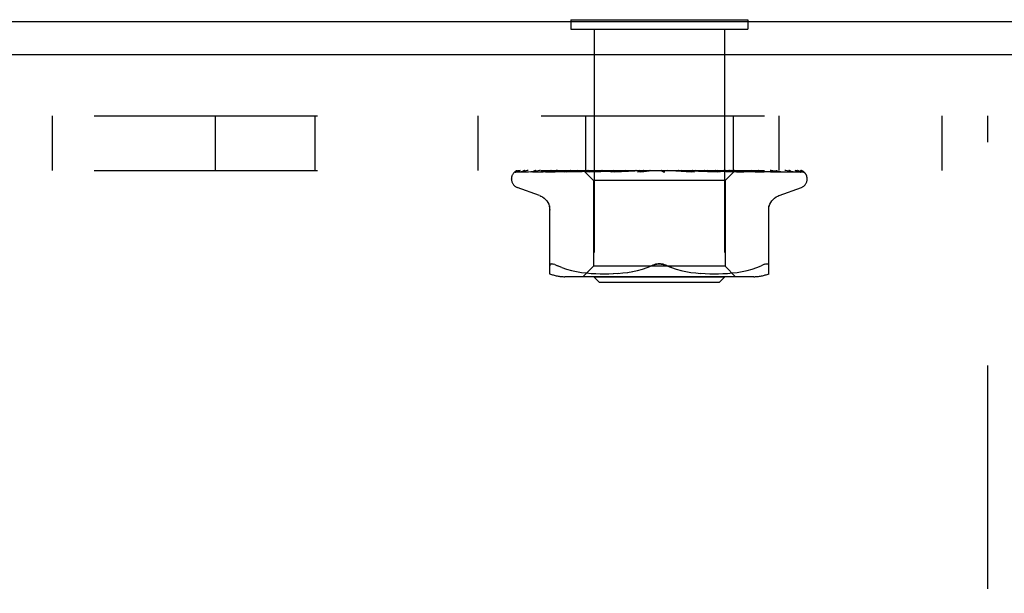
# Model space of a CAD drawing. Header units: inches. Extents: x 0 to 77.3, y 0 to 50.
# Tile 11 of 56: x 6.8 to 8.7, y 32 to 33.1. Entities that reach past the tile are written whole.
import ezdxf

# ---------------------------------------------------------------- set-up
doc = ezdxf.new("R2010")
doc.units = ezdxf.units.IN
doc.header["$LTSCALE"] = 4.25
doc.header["$MEASUREMENT"] = 0
doc.linetypes.add('HIDDEN', pattern=[0.2, 0.1, -0.1])
doc.layers.get('0').update_dxf_attribs({"linetype": 'CONTINUOUS'})
doc.layers.add('DEFAULT_2', color=8, linetype='HIDDEN')

msp = doc.modelspace()

# ---------------------------------------------------------------- linework, layer by layer
at = {"color": 3, "linetype": 'Continuous'}
for p, q in [((9.410646, 33.048388), (3.932646, 33.048388)), ((9.410646, 32.985388), (3.958646, 32.985388))]:
    msp.add_line(p, q, dxfattribs=at)
at = {"color": 7, "linetype": 'Continuous'}
for p, q in [((7.897146, 33.052388), (7.897146, 33.048388)), ((7.897146, 33.052388), (8.234146, 33.052388)), ((8.234146, 33.052388), (8.234146, 33.048388))]:
    msp.add_line(p, q, dxfattribs=at)
at = {"layer": 'DEFAULT_2', "color": 8, "linetype": 'HIDDEN'}
for p, q in [((7.897146, 33.048388), (7.897146, 33.034388)), ((8.234146, 33.048388), (8.234146, 33.034388)), ((7.897146, 33.034388), (8.234146, 33.034388)), ((7.941646, 33.034388), (7.941646, 32.562388)), ((8.189646, 33.034388), (8.189646, 32.562388)), ((4.440646, 32.869388), (8.690646, 32.869388)), ((6.910546, 32.869388), (6.910546, 32.765388)), ((7.220546, 32.869388), (7.220546, 32.765388)), ((7.410546, 32.869388), (7.410546, 32.765388)), ((7.720546, 32.869388), (7.720546, 32.765388)), ((7.925146, 32.869388), (7.925146, 32.765388)), ((8.206146, 32.869388), (8.206146, 32.765388)), ((8.293346, 32.869388), (8.293346, 32.765388)), ((8.603346, 32.869388), (8.603346, 32.765388)), ((8.690646, 31.119388), (8.690646, 32.869388)), ((4.440646, 32.765388), (8.690646, 32.765388)), ((7.794015, 32.762745), (7.816578, 32.763076)), ((7.794614, 32.762745), (7.840555, 32.763419)), ((7.805015, 32.762745), (7.84908, 32.76342)), ((7.821957, 32.762745), (7.863594, 32.76342)), ((7.824845, 32.762745), (7.844682, 32.763076)), ((7.840172, 32.763419), (7.90488, 32.764347)), ((7.844682, 32.763076), (7.904232, 32.764054)), ((7.84908, 32.76342), (7.910815, 32.764347)), ((7.849401, 32.76274), (7.849495, 32.762746)), ((7.849491, 32.762745), (7.867615, 32.763076)), ((7.853387, 32.762745), (7.889046, 32.76342)), ((7.867615, 32.763076), (7.92186, 32.764054)), ((7.884851, 32.762746), (7.916, 32.76342)), ((7.884986, 32.762755), (7.884855, 32.762746)), ((7.889046, 32.76342), (7.923143, 32.764055)), ((7.889617, 32.762746), (7.919049, 32.76342)), ((7.904232, 32.764054), (7.938274, 32.764602)), ((7.910637, 32.765388), (7.904344, 32.764776)), ((7.904762, 32.764347), (7.922806, 32.764601)), ((7.90488, 32.764347), (7.922857, 32.764601)), ((7.910464, 32.764347), (7.928076, 32.764602)), ((7.919049, 32.76342), (7.947219, 32.764055)), ((7.921395, 32.765388), (7.940396, 32.746387)), ((7.92186, 32.764054), (7.952749, 32.764602)), ((7.922858, 32.764601), (7.922782, 32.764625)), ((7.922806, 32.764601), (7.922833, 32.764625)), ((7.923143, 32.764055), (7.953086, 32.764602)), ((7.926768, 32.762747), (7.993805, 32.764603)), ((7.927022, 32.762763), (7.926772, 32.762747)), ((7.935007, 32.763531), (7.927028, 32.762763)), ((7.928077, 32.764601), (7.927895, 32.764625)), ((7.927924, 32.764601), (7.928046, 32.764625)), ((7.932237, 32.762747), (7.954377, 32.763422)), ((7.944014, 32.764378), (7.935007, 32.763531)), ((7.938275, 32.764601), (7.937986, 32.764625)), ((7.938026, 32.764601), (7.938232, 32.764625)), ((7.955105, 32.765388), (7.944014, 32.764378)), ((7.946828, 32.765388), (7.952691, 32.764625)), ((7.947219, 32.764055), (7.971979, 32.764602)), ((7.953086, 32.764601), (7.952691, 32.764625)), ((7.952749, 32.764601), (7.953023, 32.764625)), ((7.958142, 32.765388), (7.953023, 32.764625)), ((7.954377, 32.763422), (7.975601, 32.764056)), ((7.964456, 32.765388), (7.971478, 32.764625)), ((7.971979, 32.764602), (7.971478, 32.764625)), ((7.971565, 32.764603), (7.971884, 32.764625)), ((7.978287, 32.765388), (7.971884, 32.764625)), ((7.974017, 32.762767), (7.973753, 32.76275)), ((7.973757, 32.76275), (8.018692, 32.764606)), ((7.975601, 32.764056), (7.994283, 32.764603)), ((7.979749, 32.762752), (7.993794, 32.763426)), ((7.985741, 32.765388), (7.993669, 32.764625)), ((7.987833, 32.764005), (7.993599, 32.764516)), ((7.993599, 32.764516), (7.996548, 32.764776)), ((7.99391, 32.764607), (7.993669, 32.764625)), ((7.993794, 32.763426), (8.007303, 32.76406)), ((7.993805, 32.764603), (7.994135, 32.764625)), ((7.994283, 32.764604), (7.99391, 32.764607)), ((8.00159, 32.765388), (7.994135, 32.764625)), ((7.996548, 32.764776), (8.000749, 32.765144)), ((8.000749, 32.765144), (8.003558, 32.765388)), ((8.007303, 32.76406), (8.019229, 32.764607)), ((8.009913, 32.765388), (8.018462, 32.764625)), ((8.018692, 32.764606), (8.01897, 32.764625)), ((8.027208, 32.765388), (8.01897, 32.764625)), ((8.024278, 32.762769), (8.054216, 32.765388)), ((8.030749, 32.762794), (8.036147, 32.763462)), ((8.0361, 32.765388), (8.044959, 32.764625)), ((8.036147, 32.763462), (8.041434, 32.764094)), ((8.041434, 32.764094), (8.046176, 32.764639)), ((8.063355, 32.765388), (8.072205, 32.764625)), ((8.069174, 32.765388), (8.06955, 32.765194)), ((8.070975, 32.764604), (8.070855, 32.764714)), ((8.071059, 32.764528), (8.070975, 32.764604)), ((8.071107, 32.764486), (8.071059, 32.764528)), ((8.071221, 32.764387), (8.071161, 32.764439)), ((8.071925, 32.763849), (8.071941, 32.763838)), ((8.081636, 32.765388), (8.072742, 32.764625)), ((8.090693, 32.765388), (8.099213, 32.764625)), ((8.09883, 32.764613), (8.107198, 32.764068)), ((8.09941, 32.76461), (8.099213, 32.764625)), ((8.09941, 32.76461), (8.132631, 32.762754)), ((8.108479, 32.765388), (8.099735, 32.764625)), ((8.132432, 32.762769), (8.102572, 32.765388)), ((8.107198, 32.764068), (8.116645, 32.763433)), ((8.116645, 32.763433), (8.126428, 32.76276)), ((8.117125, 32.765388), (8.125008, 32.764625)), ((8.124816, 32.764604), (8.125497, 32.764625)), ((8.124816, 32.764605), (8.140191, 32.764058)), ((8.125324, 32.764604), (8.125008, 32.764625)), ((8.125324, 32.764604), (8.181564, 32.762748)), ((8.133773, 32.765388), (8.125497, 32.764625)), ((8.132641, 32.762754), (8.132441, 32.762768)), ((8.140191, 32.764058), (8.157637, 32.763423)), ((8.141697, 32.765388), (8.148658, 32.764625)), ((8.14854, 32.764602), (8.149096, 32.764625)), ((8.148541, 32.764603), (8.17036, 32.764056)), ((8.148987, 32.764602), (8.148658, 32.764625)), ((8.148988, 32.764603), (8.172055, 32.764055)), ((8.156605, 32.765388), (8.149096, 32.764625)), ((8.159223, 32.764781), (8.152355, 32.765388)), ((8.157637, 32.763423), (8.175812, 32.762749)), ((8.168294, 32.763963), (8.159223, 32.764781)), ((8.16352, 32.765388), (8.169307, 32.764625)), ((8.181286, 32.762766), (8.168294, 32.763963)), ((8.16923, 32.764602), (8.169678, 32.764625)), ((8.169231, 32.764602), (8.196706, 32.764055)), ((8.169607, 32.764602), (8.169307, 32.764625)), ((8.169607, 32.764602), (8.19814, 32.764055)), ((8.17615, 32.765388), (8.169678, 32.764625)), ((8.17036, 32.764056), (8.19517, 32.763421)), ((8.181573, 32.762748), (8.181291, 32.762765)), ((8.181806, 32.765388), (8.184069, 32.765005)), ((8.184069, 32.765005), (8.18621, 32.764625)), ((8.186158, 32.764601), (8.186501, 32.764625)), ((8.186159, 32.764602), (8.236194, 32.763746)), ((8.186452, 32.764601), (8.18621, 32.764625)), ((8.186453, 32.764602), (8.219419, 32.764054)), ((8.189152, 32.765005), (8.186501, 32.764625)), ((8.1917, 32.765388), (8.189152, 32.765005)), ((8.209137, 32.764628), (8.190896, 32.746387)), ((8.19517, 32.763421), (8.221073, 32.762746)), ((8.196706, 32.764055), (8.227982, 32.76342)), ((8.198719, 32.764601), (8.198955, 32.764625)), ((8.19872, 32.764602), (8.235129, 32.764054)), ((8.198921, 32.764601), (8.198755, 32.764625)), ((8.205559, 32.764778), (8.199022, 32.765388)), ((8.214046, 32.763959), (8.205559, 32.764778)), ((8.206463, 32.764601), (8.206591, 32.764625)), ((8.206463, 32.764601), (8.224398, 32.764347)), ((8.206565, 32.764601), (8.20649, 32.764625)), ((8.209858, 32.765388), (8.20911, 32.764601)), ((8.20911, 32.764601), (8.209116, 32.764607)), ((8.20911, 32.764601), (8.247806, 32.764054)), ((8.209116, 32.764607), (8.209133, 32.764625)), ((8.215386, 32.764347), (8.234359, 32.764054)), ((8.226209, 32.762747), (8.226006, 32.76276)), ((8.227982, 32.76342), (8.260675, 32.762745)), ((8.235129, 32.764054), (8.255328, 32.763745)), ((8.236194, 32.763746), (8.293207, 32.762745)), ((8.247806, 32.764054), (8.315601, 32.763076)), ((8.255328, 32.763745), (8.319845, 32.762745)), ((8.26498, 32.76275), (8.25834, 32.76352)), ((8.265021, 32.762746), (8.264989, 32.762749)), ((8.265409, 32.763745), (8.287479, 32.763419)), ((8.287479, 32.763419), (8.332687, 32.762745)), ((8.293208, 32.762746), (8.293438, 32.762728)), ((8.29661, 32.762746), (8.296721, 32.762741)), ((8.296721, 32.762741), (8.296866, 32.762727)), ((7.784396, 32.748891), (7.784396, 32.749721)), ((7.940396, 32.746387), (7.940396, 32.583364)), ((8.190896, 32.746387), (7.940396, 32.746387)), ((8.190896, 32.746387), (8.190896, 32.583364)), ((8.342381, 32.76107), (8.342326, 32.761123)), ((8.346896, 32.748891), (8.346896, 32.749721)), ((7.837654, 32.717837), (7.795362, 32.73323)), ((8.293638, 32.717837), (8.33593, 32.73323)), ((7.857312, 32.56888), (7.857312, 32.698102)), ((8.273979, 32.56888), (8.273979, 32.698102)), ((7.866698, 32.586533), (7.864593, 32.587209)), ((7.880358, 32.580693), (7.871896, 32.584299)), ((7.880328, 32.580703), (7.889218, 32.577628)), ((7.88917, 32.577643), (7.898575, 32.575119)), ((7.898523, 32.575132), (7.908131, 32.573117)), ((7.940396, 32.583364), (7.920396, 32.563364)), ((8.190896, 32.583364), (7.940396, 32.583364)), ((8.014888, 32.573128), (8.024389, 32.575113)), ((8.024305, 32.575094), (8.033612, 32.577589)), ((8.033564, 32.577575), (8.042482, 32.58066)), ((8.042461, 32.580652), (8.051062, 32.584299)), ((8.088831, 32.580652), (8.080229, 32.584299)), ((8.097679, 32.577589), (8.106986, 32.575094)), ((8.106903, 32.575113), (8.116404, 32.573128)), ((8.190896, 32.583364), (8.210896, 32.563364)), ((8.223161, 32.573117), (8.232769, 32.575132)), ((8.232716, 32.575119), (8.242122, 32.577643)), ((8.242074, 32.577628), (8.250963, 32.580703)), ((8.250934, 32.580693), (8.259396, 32.584299)), ((8.245238, 32.563364), (7.886053, 32.563364)), ((7.90808, 32.573126), (7.917667, 32.571605)), ((7.917617, 32.571612), (7.927037, 32.570501)), ((7.926981, 32.570507), (7.935963, 32.569737)), ((7.935881, 32.569742), (7.944614, 32.569253)), ((7.951646, 32.552388), (7.941646, 32.562388)), ((8.189646, 32.562388), (7.941646, 32.562388)), ((7.944499, 32.569259), (7.952995, 32.568968)), ((7.952851, 32.568971), (7.961306, 32.568885)), ((7.961136, 32.568885), (7.969732, 32.568965)), ((7.969543, 32.568961), (7.97832, 32.569252)), ((7.978121, 32.569244), (7.987206, 32.569756)), ((7.987011, 32.569742), (7.996304, 32.57054)), ((7.996123, 32.570522), (8.005617, 32.571648)), ((8.005463, 32.571627), (8.015008, 32.57315)), ((8.116283, 32.57315), (8.125828, 32.571627)), ((8.125674, 32.571648), (8.135168, 32.570522)), ((8.134988, 32.57054), (8.144281, 32.569742)), ((8.144085, 32.569756), (8.15317, 32.569244)), ((8.152972, 32.569252), (8.161748, 32.568961)), ((8.161559, 32.568965), (8.170155, 32.568885)), ((8.169985, 32.568885), (8.178441, 32.568971)), ((8.178296, 32.568968), (8.186793, 32.569259)), ((8.179646, 32.552388), (8.189646, 32.562388)), ((8.186678, 32.569253), (8.19541, 32.569742)), ((8.195328, 32.569737), (8.204311, 32.570507)), ((8.204255, 32.570501), (8.213674, 32.571612)), ((8.213624, 32.571605), (8.223212, 32.573126)), ((8.179646, 32.552388), (7.951646, 32.552388))]:
    msp.add_line(p, q, dxfattribs=at)
for points in [[(7.791288, 32.762054), (7.79162, 32.762218), (7.792141, 32.762423), (7.792735, 32.762592), (7.793378, 32.762703), (7.794019, 32.762745)], [(7.80109, 32.765388), (7.799466, 32.765008), (7.797834, 32.764572), (7.796296, 32.764107), (7.794844, 32.763613), (7.793469, 32.763081), (7.79217, 32.762501), (7.791294, 32.762057)], [(7.791784, 32.761988), (7.791749, 32.761962), (7.791692, 32.761922), (7.791735, 32.76195), (7.791887, 32.762041), (7.792161, 32.762182), (7.792542, 32.762347), (7.793022, 32.762509), (7.793576, 32.762642), (7.794177, 32.762724), (7.794616, 32.762745)], [(7.797873, 32.765388), (7.797651, 32.765308), (7.796977, 32.765046), (7.796332, 32.764766), (7.795719, 32.764474), (7.795138, 32.764172), (7.79459, 32.763867), (7.794078, 32.763563), (7.793601, 32.763263), (7.793164, 32.762975), (7.792768, 32.762701), (7.792421, 32.762454), (7.791784, 32.761988)], [(7.795433, 32.765388), (7.794464, 32.765018), (7.793592, 32.764621), (7.793456, 32.764553)], [(7.802119, 32.762602), (7.802326, 32.762649), (7.802809, 32.762721), (7.803245, 32.762746)], [(7.816005, 32.765388), (7.814278, 32.765108), (7.811991, 32.764709), (7.809769, 32.764291), (7.807614, 32.763858), (7.805525, 32.763408), (7.803509, 32.762942), (7.802123, 32.762601)], [(7.80324, 32.762745), (7.869751, 32.763745), (7.89058, 32.764054)], [(7.803828, 32.762617), (7.803758, 32.76258), (7.803616, 32.762509), (7.803588, 32.762496), (7.803685, 32.762533), (7.80392, 32.762604), (7.804281, 32.762681), (7.804753, 32.762735), (7.805016, 32.762746)], [(7.804324, 32.762888), (7.803997, 32.762708), (7.803828, 32.762617)], [(7.809581, 32.765388), (7.809327, 32.765299), (7.808648, 32.765043), (7.807994, 32.764771), (7.807369, 32.764489), (7.806771, 32.764202), (7.806205, 32.763915), (7.805671, 32.763633), (7.805175, 32.763362), (7.804324, 32.762888)], [(7.821499, 32.762706), (7.821708, 32.762732), (7.821962, 32.762746)], [(7.839823, 32.765388), (7.837881, 32.765141), (7.834947, 32.764751), (7.832035, 32.764343), (7.829152, 32.763921), (7.826298, 32.763485), (7.823481, 32.763034), (7.821506, 32.762706)], [(7.824472, 32.762738), (7.824394, 32.762711), (7.824336, 32.762692), (7.824405, 32.762707), (7.82461, 32.762734), (7.824842, 32.762746)], [(7.825768, 32.763322), (7.825283, 32.763091), (7.82488, 32.762907), (7.824578, 32.762779), (7.824472, 32.762738)], [(7.83047, 32.765388), (7.829954, 32.765204), (7.829142, 32.764887), (7.828369, 32.764556), (7.827638, 32.764223), (7.826955, 32.763899), (7.825768, 32.763322)], [(7.871744, 32.765388), (7.869582, 32.765156), (7.866083, 32.764768), (7.862562, 32.764364), (7.859028, 32.763945), (7.855482, 32.763512), (7.85193, 32.763066), (7.84941, 32.762741)], [(7.853615, 32.762808), (7.853464, 32.762769), (7.853337, 32.762745), (7.853362, 32.762745), (7.853385, 32.762746)], [(7.859785, 32.765388), (7.859137, 32.765149), (7.85826, 32.764795), (7.857434, 32.764435), (7.856669, 32.764089), (7.855954, 32.763761), (7.855289, 32.763461), (7.854688, 32.763201), (7.854159, 32.76299), (7.853742, 32.762846), (7.853615, 32.762808)], [(7.863594, 32.76342), (7.921783, 32.764347), (7.938025, 32.764602)], [(7.904344, 32.764776), (7.900332, 32.764373), (7.896265, 32.763956), (7.892145, 32.763525), (7.884994, 32.762756)], [(7.893001, 32.763888), (7.892316, 32.763585), (7.891671, 32.763316), (7.891073, 32.763091), (7.89055, 32.762922), (7.890121, 32.762814), (7.889806, 32.762762), (7.889614, 32.762746)], [(7.89646, 32.765388), (7.896004, 32.765213), (7.895215, 32.764885), (7.89445, 32.764548), (7.893001, 32.763888)], [(7.916, 32.76342), (7.959452, 32.764347), (7.971566, 32.764602)], [(7.921467, 32.765388), (7.921747, 32.765196), (7.922059, 32.765005), (7.922404, 32.764814), (7.922782, 32.764625)], [(7.921769, 32.765388), (7.922083, 32.765114), (7.922343, 32.764899), (7.922552, 32.764739), (7.922705, 32.764639), (7.922798, 32.764601), (7.922806, 32.764601)], [(7.922403, 32.765388), (7.92261, 32.765114), (7.92276, 32.764899), (7.922852, 32.764739), (7.922888, 32.764639), (7.922864, 32.764601), (7.922858, 32.764601)], [(7.923207, 32.765388), (7.923063, 32.765196), (7.922953, 32.765005), (7.922876, 32.764814), (7.922833, 32.764625)], [(7.924938, 32.765388), (7.925631, 32.765196), (7.926355, 32.765005), (7.927109, 32.764814), (7.927895, 32.764625)], [(7.926335, 32.765388), (7.926744, 32.765114), (7.927106, 32.764899), (7.927423, 32.764739), (7.927688, 32.764639), (7.927895, 32.764601), (7.927924, 32.764601)], [(7.930095, 32.765388), (7.929532, 32.765196), (7.929004, 32.765005), (7.928508, 32.764814), (7.928046, 32.764625)], [(7.928215, 32.765388), (7.928307, 32.765114), (7.928341, 32.764899), (7.928314, 32.764739), (7.92823, 32.764639), (7.928077, 32.764601)], [(7.937595, 32.764688), (7.936115, 32.76398), (7.935384, 32.763648), (7.934666, 32.763349), (7.933983, 32.763102), (7.933354, 32.762918), (7.932804, 32.762804), (7.932355, 32.762754), (7.932228, 32.762748)], [(7.933495, 32.765388), (7.934576, 32.765196), (7.935685, 32.765005), (7.936821, 32.764814), (7.937986, 32.764625)], [(7.935935, 32.765388), (7.936426, 32.765114), (7.936876, 32.764899), (7.93729, 32.764739), (7.937657, 32.764639), (7.93797, 32.764601), (7.938026, 32.764601)], [(7.939154, 32.765388), (7.938345, 32.765038), (7.937595, 32.764688)], [(7.941882, 32.765388), (7.940922, 32.765196), (7.939993, 32.765005), (7.939097, 32.764814), (7.938232, 32.764625)], [(7.938994, 32.765388), (7.938968, 32.765114), (7.938884, 32.764899), (7.938739, 32.764739), (7.938539, 32.764639), (7.938275, 32.764601)], [(7.950224, 32.765388), (7.950778, 32.765114), (7.9513, 32.764899), (7.951796, 32.764739), (7.952253, 32.764639), (7.95266, 32.764601), (7.952749, 32.764601)], [(7.95435, 32.765388), (7.954207, 32.765114), (7.954009, 32.764899), (7.953751, 32.764739), (7.953442, 32.764639), (7.953086, 32.764601)], [(7.968684, 32.765388), (7.969286, 32.765113), (7.969861, 32.764897), (7.970414, 32.764739), (7.970938, 32.764641), (7.971427, 32.764602), (7.971565, 32.764603)], [(7.973729, 32.765388), (7.973474, 32.765114), (7.973168, 32.764899), (7.972807, 32.764739), (7.972401, 32.764639), (7.971979, 32.764602)], [(7.974045, 32.762769), (7.986535, 32.76389), (7.987833, 32.764005)], [(7.986291, 32.765388), (7.986114, 32.765303), (7.985509, 32.764996), (7.984915, 32.764679), (7.984318, 32.764355), (7.983705, 32.764032), (7.983066, 32.763715), (7.982396, 32.763417), (7.981707, 32.763156), (7.981004, 32.762946), (7.980331, 32.762811), (7.979731, 32.762752)], [(7.990649, 32.765388), (7.991268, 32.765114), (7.991876, 32.764899), (7.992479, 32.764739), (7.993063, 32.764639), (7.993613, 32.764601), (7.993805, 32.764603)], [(7.99643, 32.765388), (7.996102, 32.765133), (7.995735, 32.764928), (7.995326, 32.76477), (7.994883, 32.764663), (7.994412, 32.764609), (7.994283, 32.764604)], [(8.015325, 32.765388), (8.015943, 32.765114), (8.016561, 32.764899), (8.017186, 32.764739), (8.017802, 32.764639), (8.018395, 32.764601), (8.018692, 32.764606)], [(8.019229, 32.764607), (8.019052, 32.764601), (8.018462, 32.764625)], [(8.021632, 32.765388), (8.021185, 32.765114), (8.020701, 32.764899), (8.020175, 32.764739), (8.019621, 32.764639), (8.019229, 32.764607)], [(8.036073, 32.765388), (8.035915, 32.765293), (8.035531, 32.765047), (8.035165, 32.7648), (8.034791, 32.764544), (8.034399, 32.76428), (8.033978, 32.764011), (8.033512, 32.763739), (8.032987, 32.76347), (8.032405, 32.76322), (8.031762, 32.763004), (8.031094, 32.762847), (8.030663, 32.762785)], [(8.041819, 32.765388), (8.042414, 32.765114), (8.04302, 32.764899), (8.043645, 32.764739), (8.044271, 32.764639), (8.044885, 32.764601), (8.045491, 32.764625)], [(8.046176, 32.764639), (8.045573, 32.764601), (8.044959, 32.764625)], [(8.048426, 32.765388), (8.047905, 32.765114), (8.047357, 32.764899), (8.046776, 32.764739), (8.046176, 32.764639)], [(8.06955, 32.765194), (8.069724, 32.765114), (8.070297, 32.764899), (8.070898, 32.764739), (8.071513, 32.764639), (8.072125, 32.764601), (8.072742, 32.764625)], [(8.06955, 32.765194), (8.069962, 32.764993), (8.070409, 32.764761), (8.070835, 32.764525), (8.071241, 32.764286), (8.07163, 32.764043), (8.071925, 32.763849)], [(8.070855, 32.764714), (8.070798, 32.764765), (8.070714, 32.764839), (8.070603, 32.764934), (8.070457, 32.765052), (8.070287, 32.765181), (8.070107, 32.765307), (8.069986, 32.765388)], [(8.070946, 32.764626), (8.070984, 32.764596), (8.071068, 32.764523), (8.071201, 32.764406), (8.071385, 32.764251), (8.071624, 32.764063), (8.071925, 32.763849)], [(8.071447, 32.7642), (8.071364, 32.764267), (8.071289, 32.764329)], [(8.071941, 32.763838), (8.071864, 32.76389), (8.071744, 32.763974), (8.071636, 32.764054), (8.071537, 32.764129)], [(8.071941, 32.763838), (8.07227, 32.763631), (8.072678, 32.76341), (8.073145, 32.763199), (8.073665, 32.763015), (8.074236, 32.76287), (8.074832, 32.762778), (8.075425, 32.762745), (8.076011, 32.762769)], [(8.075841, 32.765388), (8.075266, 32.765114), (8.074674, 32.764899), (8.074058, 32.764739), (8.073435, 32.764639), (8.072819, 32.764601), (8.072205, 32.764625)], [(8.096402, 32.765388), (8.096888, 32.765114), (8.097406, 32.764899), (8.097962, 32.764739), (8.098542, 32.764639), (8.09883, 32.764613)], [(8.09883, 32.764613), (8.099131, 32.764601), (8.099735, 32.764625)], [(8.102889, 32.765388), (8.102279, 32.765114), (8.101664, 32.764899), (8.101036, 32.764739), (8.100412, 32.764639), (8.099806, 32.764601), (8.09941, 32.76461)], [(8.121085, 32.764961), (8.120577, 32.765249), (8.120318, 32.765388)], [(8.126468, 32.762758), (8.126322, 32.762769), (8.125685, 32.762857), (8.125019, 32.763016), (8.124356, 32.763236), (8.123731, 32.763495), (8.123142, 32.763779), (8.122595, 32.764074), (8.122079, 32.764371), (8.121085, 32.764961)], [(8.122518, 32.765388), (8.122922, 32.765114), (8.123367, 32.764899), (8.123858, 32.764739), (8.124382, 32.764639), (8.124816, 32.764604)], [(8.12859, 32.765388), (8.127968, 32.765114), (8.127352, 32.764899), (8.126735, 32.764739), (8.126133, 32.764639), (8.125559, 32.764601), (8.125324, 32.764604)], [(8.146579, 32.765388), (8.146886, 32.765114), (8.147242, 32.764899), (8.14765, 32.764739), (8.1481, 32.764639), (8.14854, 32.764602)], [(8.152016, 32.765388), (8.151405, 32.765114), (8.150811, 32.764899), (8.150227, 32.764739), (8.149667, 32.764639), (8.149146, 32.764601), (8.148987, 32.764602)], [(8.167714, 32.765388), (8.167914, 32.765114), (8.168167, 32.764899), (8.168478, 32.764739), (8.168837, 32.764639), (8.16923, 32.764602)], [(8.17168, 32.764087), (8.170328, 32.764767), (8.16966, 32.765094), (8.169017, 32.765388)], [(8.17232, 32.765388), (8.171742, 32.765114), (8.171191, 32.764899), (8.170661, 32.764739), (8.170165, 32.764639), (8.169716, 32.764601), (8.169607, 32.764602)], [(8.175824, 32.762749), (8.175714, 32.762754), (8.175163, 32.762816), (8.174516, 32.762953), (8.17381, 32.763168), (8.173095, 32.76344), (8.172378, 32.763753), (8.17168, 32.764087)], [(8.172055, 32.764055), (8.212637, 32.763077), (8.226213, 32.762746)], [(8.185161, 32.765388), (8.185245, 32.765114), (8.185387, 32.764899), (8.185589, 32.764739), (8.185845, 32.764639), (8.186158, 32.764601)], [(8.188769, 32.765388), (8.188245, 32.765114), (8.187756, 32.764899), (8.1873, 32.764739), (8.186885, 32.764639), (8.186523, 32.764601), (8.186452, 32.764601)], [(8.195893, 32.765388), (8.196658, 32.765196), (8.19739, 32.765005), (8.198089, 32.764814), (8.198755, 32.764625)], [(8.19814, 32.764055), (8.24827, 32.763076), (8.265026, 32.762745)], [(8.198288, 32.765388), (8.198254, 32.765114), (8.19828, 32.764899), (8.198366, 32.764739), (8.198508, 32.764639), (8.198719, 32.764601)], [(8.200768, 32.765388), (8.200316, 32.765114), (8.199908, 32.764899), (8.199541, 32.764739), (8.199224, 32.764639), (8.198963, 32.764601), (8.198921, 32.764601)], [(8.202695, 32.765388), (8.201804, 32.765196), (8.200884, 32.765005), (8.199934, 32.764814), (8.198955, 32.764625)], [(8.205273, 32.765388), (8.205628, 32.765196), (8.205949, 32.765005), (8.206236, 32.764814), (8.20649, 32.764625)], [(8.206621, 32.765388), (8.20647, 32.765114), (8.206379, 32.764899), (8.206345, 32.764739), (8.20637, 32.764639), (8.206463, 32.764601)], [(8.207884, 32.765388), (8.20752, 32.765114), (8.207208, 32.764899), (8.206944, 32.764739), (8.206734, 32.764639), (8.206583, 32.764601), (8.206565, 32.764601)], [(8.208737, 32.765388), (8.208248, 32.765196), (8.207728, 32.765005), (8.207176, 32.764814), (8.206591, 32.764625)], [(8.209606, 32.765388), (8.209538, 32.765196), (8.209437, 32.765005), (8.209302, 32.764814), (8.209133, 32.764625)], [(8.225999, 32.76276), (8.222824, 32.763084), (8.214046, 32.763959)], [(8.217555, 32.763867), (8.215965, 32.764603), (8.215143, 32.764973), (8.214298, 32.765327), (8.214144, 32.765388)], [(8.221075, 32.762747), (8.220752, 32.762773), (8.220287, 32.762856), (8.219707, 32.763013), (8.219043, 32.763242), (8.218315, 32.763533), (8.217555, 32.763867)], [(8.219419, 32.764054), (8.277286, 32.763076), (8.296615, 32.762745)], [(8.224162, 32.764347), (8.311569, 32.763076), (8.33388, 32.762745)], [(8.234359, 32.764054), (8.296723, 32.763076), (8.317503, 32.762745)], [(8.25834, 32.76352), (8.25449, 32.763952), (8.250673, 32.764369), (8.24689, 32.764773), (8.240891, 32.765388)], [(8.256172, 32.764504), (8.255375, 32.76485), (8.254543, 32.765189), (8.254011, 32.765388)], [(8.260677, 32.762746), (8.260675, 32.762746), (8.260588, 32.762755), (8.26036, 32.762796), (8.259999, 32.762891), (8.259523, 32.76305), (8.258954, 32.763269), (8.258326, 32.763534), (8.257647, 32.763836), (8.256172, 32.764504)], [(8.296857, 32.762727), (8.294602, 32.763053), (8.291404, 32.763501), (8.288192, 32.763936), (8.284971, 32.764355), (8.281741, 32.764761), (8.278512, 32.76515), (8.276457, 32.765388)], [(8.293411, 32.762734), (8.293373, 32.762744), (8.293175, 32.762805), (8.292849, 32.762926), (8.292406, 32.76311), (8.29187, 32.76335), (8.291272, 32.763627), (8.290608, 32.763939), (8.289879, 32.764276), (8.289093, 32.764627), (8.288247, 32.76498), (8.287356, 32.765318), (8.287158, 32.765388)], [(8.320573, 32.762669), (8.318891, 32.763001), (8.316471, 32.763457), (8.313995, 32.763898), (8.311471, 32.764324), (8.308897, 32.764735), (8.306279, 32.765128), (8.304449, 32.765388)], [(8.316365, 32.763636), (8.315775, 32.763934), (8.315144, 32.764242), (8.314478, 32.76455), (8.313778, 32.764854), (8.313049, 32.765145), (8.312374, 32.765388)], [(8.315601, 32.763076), (8.338254, 32.762745), (8.338646, 32.762724), (8.33903, 32.76268), (8.339405, 32.762614), (8.339769, 32.762526), (8.34012, 32.762419), (8.340457, 32.762295), (8.340777, 32.762155), (8.341081, 32.762003), (8.341367, 32.761839), (8.341631, 32.76167), (8.341872, 32.761498), (8.342075, 32.761339), (8.342225, 32.761212), (8.342327, 32.76112), (8.342374, 32.761077), (8.34238, 32.761071)], [(8.318306, 32.76265), (8.318351, 32.762638), (8.318414, 32.762619), (8.318344, 32.762647), (8.318133, 32.762741), (8.317807, 32.762898), (8.317393, 32.763107), (8.316365, 32.763636)], [(8.317504, 32.762746), (8.317852, 32.762726), (8.318165, 32.762681), (8.318306, 32.76265)], [(8.31984, 32.762746), (8.320302, 32.762714), (8.320574, 32.762671)], [(8.33559, 32.762453), (8.334485, 32.762818), (8.332859, 32.763311), (8.331149, 32.763782), (8.329361, 32.764232), (8.327492, 32.764663), (8.32554, 32.765073), (8.323892, 32.765388)], [(8.333544, 32.763044), (8.333065, 32.763333), (8.332542, 32.763637), (8.331975, 32.763951), (8.33137, 32.764267), (8.330728, 32.76458), (8.33005, 32.764884), (8.329339, 32.765172), (8.328746, 32.765388)], [(8.332686, 32.762745), (8.333097, 32.762725), (8.33364, 32.762651), (8.334103, 32.762542), (8.334458, 32.762424), (8.334676, 32.762334), (8.334733, 32.762307)], [(8.334733, 32.762307), (8.334766, 32.76229), (8.334733, 32.762309), (8.334583, 32.762399), (8.334319, 32.762562), (8.333544, 32.763044)], [(8.333875, 32.762745), (8.334454, 32.762708), (8.335033, 32.762611), (8.335524, 32.762476), (8.335581, 32.762457)], [(8.342553, 32.760943), (8.341709, 32.761768), (8.340582, 32.762635), (8.339433, 32.763339), (8.338252, 32.763935), (8.337019, 32.76446), (8.335709, 32.764931), (8.334187, 32.765388)], [(8.342035, 32.761407), (8.341914, 32.761524), (8.341775, 32.761654), (8.341624, 32.761794), (8.341459, 32.761943), (8.341282, 32.762098), (8.341094, 32.762259), (8.340894, 32.762426), (8.340682, 32.762596), (8.340459, 32.76277), (8.340226, 32.762946), (8.339981, 32.763124), (8.339726, 32.763303), (8.339462, 32.763482), (8.339188, 32.76366), (8.338904, 32.763838), (8.33861, 32.764014), (8.338307, 32.764188), (8.337993, 32.76436), (8.33767, 32.764529), (8.337338, 32.764694), (8.336997, 32.764854), (8.336647, 32.765009), (8.336289, 32.765158), (8.335923, 32.765301), (8.335686, 32.765388)], [(8.342326, 32.761123), (8.342214, 32.761233), (8.342035, 32.761407)], [(7.838121, 32.717667), (7.840039, 32.71689), (7.843299, 32.71518), (7.846335, 32.713058), (7.849097, 32.710546), (7.851531, 32.707689), (7.853577, 32.704535), (7.855202, 32.701148), (7.856375, 32.697593), (7.857079, 32.69393), (7.857312, 32.690259)], [(8.273979, 32.690259), (8.274212, 32.69393), (8.274916, 32.697593), (8.27609, 32.701148), (8.277714, 32.704535), (8.279761, 32.707689), (8.282194, 32.710546), (8.284956, 32.713058), (8.287993, 32.71518), (8.291253, 32.71689), (8.29317, 32.717667)], [(7.85991, 32.587606), (7.85884, 32.587209), (7.858026, 32.586533), (7.857499, 32.585561), (7.857312, 32.584299)], [(7.85991, 32.587606), (7.86122, 32.58774), (7.862774, 32.587606), (7.864593, 32.587209)], [(7.866698, 32.586533), (7.869137, 32.585561), (7.871896, 32.584299)], [(8.051062, 32.584299), (8.052319, 32.584878), (8.053643, 32.585421), (8.05504, 32.585932), (8.056493, 32.586395), (8.057991, 32.586799), (8.059522, 32.587138), (8.061077, 32.587402), (8.062631, 32.587592), (8.064152, 32.587703), (8.065646, 32.587737)], [(8.065646, 32.587737), (8.063259, 32.58765), (8.060821, 32.587365), (8.058344, 32.586881), (8.055868, 32.586205), (8.053435, 32.585345), (8.051062, 32.584299)], [(8.065646, 32.587737), (8.067554, 32.587679), (8.069476, 32.587503), (8.071412, 32.587204), (8.073323, 32.586794), (8.075178, 32.58628), (8.076959, 32.585681), (8.078642, 32.585024), (8.080229, 32.584299)], [(8.080229, 32.584299), (8.077854, 32.585346), (8.075419, 32.586206), (8.072943, 32.586882), (8.070466, 32.587366), (8.068029, 32.58765), (8.065646, 32.587737)], [(8.080229, 32.584299), (8.08881, 32.58066), (8.097727, 32.577575)], [(8.266699, 32.587209), (8.264594, 32.586533), (8.262154, 32.585561), (8.259396, 32.584299)], [(8.266699, 32.587209), (8.268517, 32.587606), (8.270072, 32.58774), (8.271382, 32.587606)], [(8.273979, 32.584299), (8.273793, 32.585561), (8.273265, 32.586533), (8.272452, 32.587209), (8.271382, 32.587606)]]:
    msp.add_lwpolyline(points, dxfattribs=at)
for centre, radius, start, end in [((7.801062, 32.749721), 0.016667, 117.148769, 180), ((7.801062, 32.748891), 0.016667, 180, 250), ((8.330229, 32.748891), 0.016667, 290, 360), ((8.330229, 32.749721), 0.016667, 0, 42.235341), ((7.886053, 32.640942), 0.077578, 247.923935, 270), ((8.245238, 32.640942), 0.077578, 270, 292.076065)]:
    msp.add_arc(centre, radius, start, end, dxfattribs=at)

doc.saveas('drawing.dxf')
